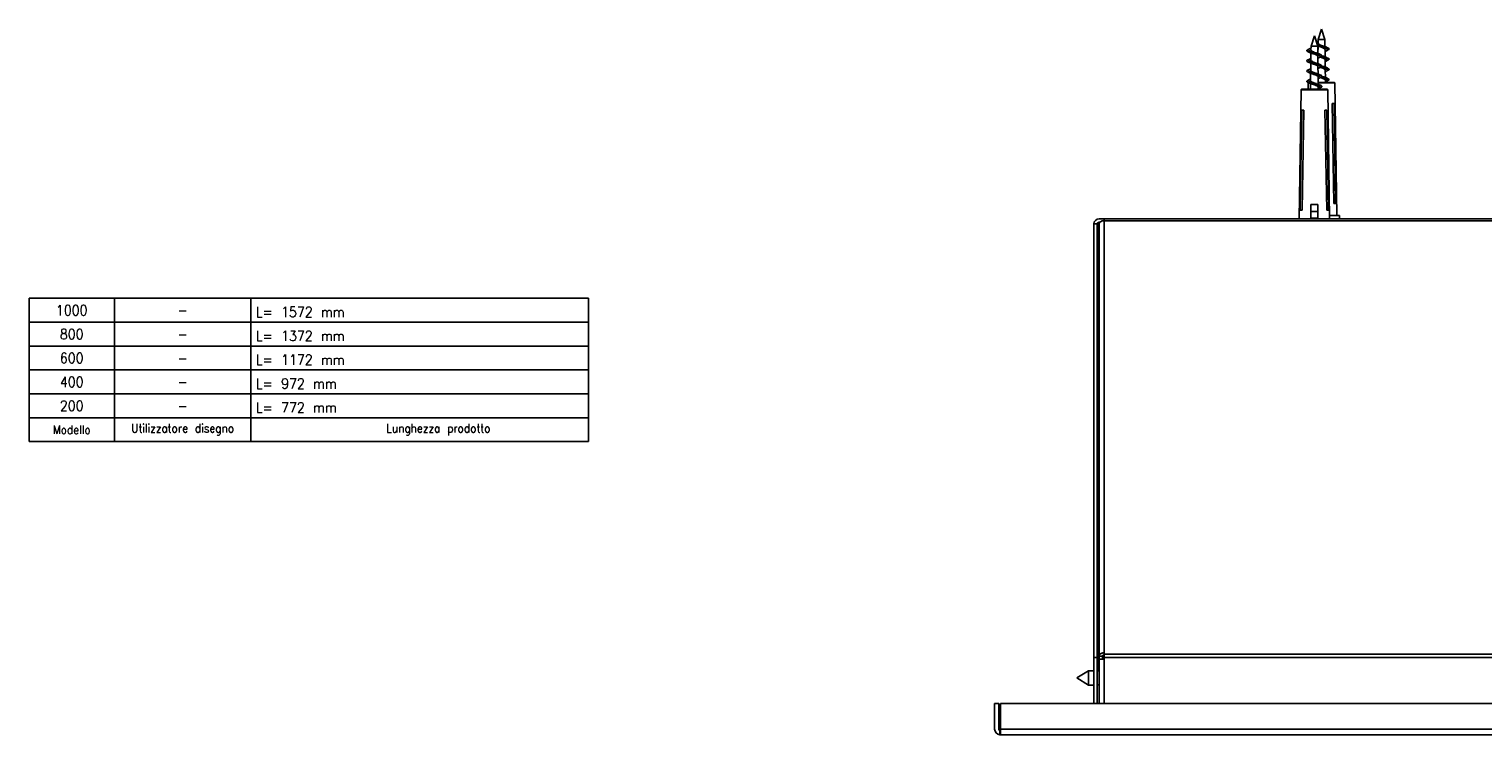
# Model space of a CAD drawing. Header units: inches. Extents: x -793 to 933, y -291 to 698.
# Tile 1 of 21: x -586 to -160, y -291 to -85. Entities that reach past the tile are written whole.
import ezdxf

# ---------------------------------------------------------------- set-up
doc = ezdxf.new("R2010")
doc.units = ezdxf.units.IN
doc.layers.add('1', color=7, linetype='Continuous')
doc.styles.add('CONVERTER_11', font='txt.shx', dxfattribs={"width": 0.9})

# ---------------------------------------------------------------- blocks, each defined once
blk = doc.blocks.new('Aletta_alluminio_2__46', base_point=(-268.45, -291.41))
at = {"color": 7, "linetype": 'Continuous'}
for p, q in [((-268.45, -291.4), (-268.45, -291.41)), ((-268.45, -291.41), (834.39, -291.41))]:
    blk.add_line(p, q, dxfattribs=at)
blk = doc.blocks.new('594695C-594826A_Griglia_anteriore__47', base_point=(-268.45, -291.41))
blk.add_blockref('Aletta_alluminio_2__46', (-268.45, -291.41))
blk = doc.blocks.new('Boccola2830AA00_2', base_point=(-272.85, -276.7))
at = {"color": 7, "linetype": 'Continuous'}
blk.add_line((-272.85, -276.7), (-272.35, -276.7), dxfattribs=at)
blk = doc.blocks.new('vite_4_2x9_5_1_2_1_2_2_1_1_1_1_3_1__49', base_point=(-278.85, -276.8))
at = {"color": 7, "linetype": 'Continuous'}
for p, q in [((-278.85, -274.7), (-275.48, -272.6)), ((-275.48, -272.6), (-275.48, -273.89)), ((-275.48, -272.6), (-273.85, -272.6)), ((-272.85, -272.6), (-272.35, -272.6)), ((-278.85, -274.7), (-275.48, -276.8)), ((-275.48, -273.89), (-275.48, -276.8)), ((-275.48, -276.8), (-273.85, -276.8))]:
    blk.add_line(p, q, dxfattribs=at)
blk = doc.blocks.new('cornice_sup_1_1__50', base_point=(-301.25, -291.4))
at = {"color": 7, "linetype": 'Continuous'}
for p, q in [((867.55, -282.2), (-301.25, -282.2)), ((-301.25, -282.2), (-301.25, -289.7)), ((-301.25, -291.4), (-301.25, -289.7)), ((867.55, -291.4), (-301.25, -291.4))]:
    blk.add_line(p, q, dxfattribs=at)
at = {"color": 124, "linetype": 'Continuous'}
blk.add_line((867.55, -289.7), (-301.25, -289.7), dxfattribs=at)
blk = doc.blocks.new('cornice_lat_1__51', base_point=(-302.95, -291.4))
at = {"color": 7, "linetype": 'Continuous'}
for p, q in [((-271.15, -268.06), (-271.15, -269.26)), ((-302.95, -282.2), (-301.75, -282.2)), ((-302.95, -282.2), (-302.95, -289.7)), ((-301.75, -289.7), (-301.75, -282.2)), ((-301.43, -290.16), (-301.45, -290.15)), ((-301.45, -290.15), (-301.45, -291.38)), ((-301.45, -291.38), (-301.43, -291.39)), ((-301.41, -290.17), (-301.43, -290.16)), ((-301.43, -291.39), (-301.34, -291.39)), ((-301.38, -290.18), (-301.41, -290.17)), ((-301.35, -290.18), (-301.38, -290.18)), ((-301.33, -290.19), (-301.35, -290.18)), ((-301.34, -291.39), (-301.25, -291.4)), ((-301.3, -290.19), (-301.33, -290.19)), ((-301.28, -290.19), (-301.3, -290.19)), ((-301.25, -290.2), (-301.28, -290.19))]:
    blk.add_line(p, q, dxfattribs=at)
for radius, end in [(1.7, 263.2437), (0.5, 246.4218)]:
    blk.add_arc((-301.25, -289.7), radius, 180, end, dxfattribs=at)
blk = doc.blocks.new('213234A_Telaio_Cornice_estetica__53', base_point=(-302.95, -291.4))
for name, p in [('cornice_lat_1__51', (-302.95, -291.4)), ('cornice_sup_1_1__50', (-301.25, -291.4))]:
    blk.add_blockref(name, p)
blk = doc.blocks.new('Cornice__55', base_point=(-302.95, -291.41))
for name, p in [('213234A_Telaio_Cornice_estetica__53', (-302.95, -291.4)), ('vite_4_2x9_5_1_2_1_2_2_1_1_1_1_3_1__49', (-278.85, -276.8)), ('Boccola2830AA00_2', (-272.85, -276.7)), ('594695C-594826A_Griglia_anteriore__47', (-268.45, -291.41))]:
    blk.add_blockref(name, p)
blk = doc.blocks.new('vite_per_fisher3__57', base_point=(-208.63, -100.19))
at = {"color": 7, "linetype": 'Continuous'}
for p, q in [((-207.12, -84.59), (-208.1, -87.61)), ((-207.12, -84.59), (-206.14, -87.61)), ((-208.63, -88.4), (-208.58, -88.37)), ((-208.63, -88.4), (-208.58, -88.37)), ((-208.58, -88.37), (-208.57, -88.37)), ((-208.57, -88.37), (-208.35, -88.27)), ((-208.35, -89.02), (-208.45, -88.98)), ((-208.35, -88.27), (-208.28, -88.25)), ((-208.33, -89.03), (-208.35, -89.02)), ((-208.07, -89.12), (-208.33, -89.03)), ((-208.03, -89.45), (-208.32, -89.38)), ((-208.28, -88.25), (-208.11, -88.19)), ((-208.12, -88.65), (-208.1, -87.61)), ((-208.12, -88.65), (-208.1, -88.73)), ((-208.1, -87.61), (-207.75, -87.61)), ((-208.1, -88.73), (-208.08, -88.77)), ((-208.08, -88.77), (-208.07, -88.8)), ((-208.07, -88.8), (-208.05, -88.83)), ((-208, -89.15), (-208.07, -89.12)), ((-208.05, -88.83), (-208.02, -88.87)), ((-207.58, -89.55), (-208.03, -89.45)), ((-208.02, -88.87), (-207.99, -88.9)), ((-207.76, -89.22), (-208, -89.15)), ((-207.99, -88.9), (-207.95, -88.93)), ((-207.95, -88.93), (-207.87, -89)), ((-207.87, -89), (-207.83, -89.02)), ((-207.83, -89.02), (-207.8, -89.04)), ((-207.8, -89.04), (-207.77, -89.07)), ((-207.77, -89.07), (-207.65, -89.13)), ((-207.62, -89.26), (-207.76, -89.22)), ((-207.75, -87.61), (-206.14, -87.61)), ((-207.65, -89.13), (-207.55, -89.19)), ((-207.12, -89.4), (-207.62, -89.26)), ((-207.55, -89.19), (-207.49, -89.22)), ((-207.49, -89.22), (-207.4, -89.27)), ((-207.4, -89.27), (-207.12, -89.4)), ((-206.53, -89.57), (-207.12, -89.4)), ((-206.11, -89.69), (-206.14, -87.61)), ((-208.19, -89.58), (-208.26, -89.56)), ((-208.22, -91.23), (-208.15, -91.2)), ((-208.08, -89.62), (-208.19, -89.58)), ((-208.19, -93.51), (-208.18, -93.09)), ((-208.16, -91.65), (-208.13, -89.6)), ((-208.16, -91.65), (-208.16, -91.67)), ((-208.16, -91.67), (-208.15, -91.72)), ((-207.84, -89.7), (-208.08, -89.62)), ((-207.77, -89.72), (-207.84, -89.7)), ((-207.43, -89.81), (-207.77, -89.72)), ((-206.65, -89.75), (-207.58, -89.55)), ((-207.36, -92.83), (-207.53, -92.79)), ((-206.64, -90.03), (-207.43, -89.81)), ((-206.57, -93.05), (-207.36, -92.83)), ((-207.18, -92.64), (-207.23, -92.63)), ((-206.73, -92.73), (-207.18, -92.64)), ((-206.98, -89.97), (-207.12, -89.9)), ((-206.98, -92.97), (-207.12, -92.9)), ((-206.71, -92.51), (-206.99, -92.44)), ((-206.81, -90.05), (-206.98, -89.97)), ((-206.79, -93.05), (-206.98, -92.97)), ((-206.71, -90.1), (-206.81, -90.05)), ((-206.69, -93.1), (-206.79, -93.05)), ((-205.25, -93.12), (-206.73, -92.73)), ((-206.58, -90.16), (-206.71, -90.1)), ((-206.55, -92.56), (-206.71, -92.51)), ((-206.56, -93.17), (-206.69, -93.1)), ((-206.22, -89.85), (-206.65, -89.75)), ((-206.48, -90.08), (-206.64, -90.03)), ((-206.54, -90.19), (-206.58, -90.16)), ((-206.48, -93.08), (-206.57, -93.05)), ((-206.51, -93.19), (-206.56, -93.17)), ((-206.34, -92.62), (-206.55, -92.56)), ((-206.47, -90.23), (-206.54, -90.19)), ((-206.43, -89.6), (-206.53, -89.57)), ((-206.44, -93.23), (-206.51, -93.19)), ((-206.27, -90.14), (-206.48, -90.08)), ((-206.21, -93.16), (-206.48, -93.08)), ((-206.4, -90.27), (-206.47, -90.23)), ((-206.37, -93.27), (-206.44, -93.23)), ((-206.17, -89.67), (-206.43, -89.6)), ((-206.37, -90.3), (-206.4, -90.27)), ((-206.32, -90.34), (-206.37, -90.3)), ((-206.33, -93.3), (-206.37, -93.27)), ((-206.17, -92.67), (-206.34, -92.62)), ((-206.28, -93.34), (-206.33, -93.3)), ((-206.28, -90.37), (-206.32, -90.34)), ((-206.21, -90.43), (-206.28, -90.37)), ((-206.24, -93.37), (-206.28, -93.34)), ((-206.17, -90.17), (-206.27, -90.14)), ((-206.17, -93.43), (-206.24, -93.37)), ((-205.9, -89.92), (-206.22, -89.85)), ((-206.17, -90.47), (-206.21, -90.43)), ((-206.17, -93.17), (-206.21, -93.16)), ((-206.08, -89.71), (-206.17, -89.67)), ((-205.94, -90.25), (-206.17, -90.17)), ((-206.16, -90.48), (-206.17, -90.47)), ((-206, -92.73), (-206.17, -92.67)), ((-205.66, -93.37), (-206.17, -93.17)), ((-206.11, -93.5), (-206.17, -93.43)), ((-206.15, -90.5), (-206.16, -90.48)), ((-206.12, -90.56), (-206.15, -90.5)), ((-206.1, -90.65), (-206.12, -90.56)), ((-206.07, -93.57), (-206.11, -93.5)), ((-206.07, -92.71), (-206.1, -90.65)), ((-206.09, -91.1), (-205.92, -91.04)), ((-205.89, -89.77), (-206.08, -89.71)), ((-206.06, -93.62), (-206.07, -93.57)), ((-206.06, -93.63), (-206.06, -93.62)), ((-206.06, -93.65), (-206.06, -93.63)), ((-206.06, -93.65), (-206.03, -95.73)), ((-205.89, -92.77), (-206, -92.73)), ((-205.89, -90.27), (-205.94, -90.25)), ((-205.92, -91.04), (-205.89, -91.02)), ((-205.82, -89.94), (-205.9, -89.92)), ((-205.78, -89.82), (-205.89, -89.77)), ((-205.67, -90.37), (-205.89, -90.27)), ((-205.89, -91.02), (-205.66, -90.92)), ((-205.72, -92.85), (-205.89, -92.77)), ((-205.54, -90.02), (-205.82, -89.94)), ((-205.67, -89.87), (-205.78, -89.82)), ((-205.67, -92.87), (-205.72, -92.85)), ((-205.56, -89.93), (-205.67, -89.87)), ((-205.66, -90.37), (-205.67, -90.37)), ((-205.52, -92.96), (-205.67, -92.87)), ((-205.34, -93.06), (-205.67, -92.87)), ((-205.5, -90.47), (-205.66, -90.37)), ((-205.66, -90.92), (-205.33, -90.74)), ((-205.66, -90.92), (-205.5, -90.83)), ((-205.63, -93.39), (-205.66, -93.37)), ((-205.66, -93.92), (-205.33, -93.74)), ((-205.5, -93.47), (-205.63, -93.39)), ((-205.56, -89.93), (-205.53, -89.95)), ((-205.47, -90.04), (-205.54, -90.02)), ((-205.53, -89.95), (-205.48, -89.98)), ((-205.51, -93.83), (-205.4, -93.73)), ((-205.49, -90.47), (-205.5, -90.47)), ((-205.5, -90.83), (-205.49, -90.82)), ((-205.48, -93.48), (-205.5, -93.47)), ((-205.48, -90.48), (-205.49, -90.47)), ((-205.49, -90.82), (-205.48, -90.82)), ((-205.48, -89.98), (-205.47, -89.99)), ((-205.39, -90.6), (-205.48, -90.48)), ((-205.48, -90.82), (-205.39, -90.71)), ((-205.46, -93.5), (-205.48, -93.48)), ((-205.47, -89.99), (-205.34, -90.06)), ((-205.25, -90.12), (-205.47, -90.04)), ((-205.38, -93.62), (-205.46, -93.5)), ((-205.4, -93.73), (-205.38, -93.65)), ((-205.38, -90.65), (-205.39, -90.6)), ((-205.39, -90.71), (-205.38, -90.65)), ((-205.38, -93.65), (-205.38, -93.62)), ((-205.34, -90.06), (-205.24, -90.11)), ((-205.26, -93.1), (-205.34, -93.06)), ((-205.33, -90.74), (-205.23, -90.68)), ((-205.33, -93.74), (-205.01, -93.56)), ((-205.03, -93.22), (-205.26, -93.1)), ((-205.19, -90.14), (-205.25, -90.12)), ((-205.24, -93.13), (-205.25, -93.12)), ((-205.24, -90.11), (-205.02, -90.23)), ((-205.03, -93.22), (-205.24, -93.13)), ((-205.23, -90.68), (-205.02, -90.56)), ((-205.02, -90.23), (-205.19, -90.14)), ((-205.12, -93.62), (-205.01, -93.56)), ((-204.9, -93.33), (-205.03, -93.22)), ((-204.99, -90.25), (-205.02, -90.23)), ((-205.02, -90.56), (-204.98, -90.54)), ((-205.01, -93.56), (-204.96, -93.52)), ((-204.89, -90.35), (-204.99, -90.25)), ((-204.98, -90.54), (-204.89, -90.45)), ((-204.96, -93.52), (-204.89, -93.43)), ((-204.88, -93.4), (-204.9, -93.33)), ((-204.88, -90.4), (-204.89, -90.35)), ((-204.89, -90.45), (-204.88, -90.4)), ((-204.89, -93.43), (-204.88, -93.4)), ((-207.28, -95.85), (-207.53, -95.79)), ((-206.5, -96.07), (-207.28, -95.85)), ((-207.12, -95.65), (-207.23, -95.63)), ((-206.82, -95.71), (-207.12, -95.65)), ((-206.97, -95.97), (-207.12, -95.9)), ((-207.12, -95.9), (-207.12, -95.9)), ((-206.62, -95.54), (-206.99, -95.44)), ((-206.82, -96.03), (-206.97, -95.97)), ((-206.34, -95.82), (-206.82, -95.71)), ((-206.72, -96.08), (-206.82, -96.03)), ((-206.68, -96.1), (-206.72, -96.08)), ((-206.59, -96.14), (-206.68, -96.1)), ((-206.48, -95.58), (-206.62, -95.54)), ((-206.54, -96.17), (-206.59, -96.14)), ((-206.41, -96.23), (-206.54, -96.17)), ((-206.48, -96.08), (-206.5, -96.07)), ((-206.26, -95.65), (-206.48, -95.58)), ((-206.17, -96.17), (-206.48, -96.08)), ((-206.3, -96.3), (-206.41, -96.23)), ((-205.97, -95.91), (-206.34, -95.82)), ((-206.21, -96.37), (-206.3, -96.3)), ((-206.17, -95.67), (-206.26, -95.65)), ((-206.15, -96.42), (-206.21, -96.37)), ((-205.93, -95.76), (-206.17, -95.67)), ((-206.15, -96.18), (-206.17, -96.17)), ((-205.89, -96.27), (-206.15, -96.18)), ((-206.13, -96.43), (-206.15, -96.42)), ((-206.09, -96.47), (-206.13, -96.43)), ((-206.07, -96.5), (-206.09, -96.47)), ((-206.04, -96.55), (-206.07, -96.5)), ((-206.05, -94.08), (-205.98, -94.06)), ((-206.03, -96.57), (-206.04, -96.55)), ((-206.01, -96.63), (-206.03, -96.57)), ((-206.01, -96.65), (-206.01, -96.63)), ((-205.98, -98.74), (-206.01, -96.65)), ((-206.01, -97.07), (-205.89, -97.02)), ((-205.98, -94.06), (-205.89, -94.02)), ((-205.9, -95.92), (-205.97, -95.91)), ((-205.89, -95.77), (-205.93, -95.76)), ((-205.6, -96.01), (-205.9, -95.92)), ((-205.89, -94.02), (-205.7, -93.94)), ((-205.67, -95.87), (-205.89, -95.77)), ((-205.84, -96.29), (-205.89, -96.27)), ((-205.89, -97.02), (-205.75, -96.97)), ((-205.66, -96.37), (-205.84, -96.29)), ((-205.75, -96.97), (-205.66, -96.92)), ((-205.7, -93.94), (-205.66, -93.92)), ((-205.51, -95.97), (-205.67, -95.87)), ((-205.06, -96.21), (-205.67, -95.87)), ((-205.66, -93.92), (-205.51, -93.83)), ((-205.6, -96.41), (-205.66, -96.37)), ((-205.66, -96.92), (-205.54, -96.86)), ((-205.54, -96.02), (-205.6, -96.01)), ((-205.5, -96.47), (-205.6, -96.41)), ((-205.29, -96.11), (-205.54, -96.02)), ((-205.54, -96.86), (-205.5, -96.83)), ((-205.54, -96.86), (-205.51, -96.84)), ((-205.51, -96.84), (-205.48, -96.82)), ((-205.48, -96.49), (-205.5, -96.47)), ((-205.5, -96.83), (-205.48, -96.81)), ((-205.44, -96.52), (-205.48, -96.49)), ((-205.48, -96.81), (-205.41, -96.75)), ((-205.48, -96.82), (-205.47, -96.81)), ((-205.47, -96.81), (-205.33, -96.74)), ((-205.41, -96.75), (-205.44, -96.52)), ((-205.33, -96.74), (-205.14, -96.63)), ((-205.25, -96.12), (-205.29, -96.11)), ((-205.06, -96.21), (-205.25, -96.12)), ((-205.14, -96.63), (-205.01, -96.56)), ((-205.09, -96.6), (-205.01, -96.56)), ((-205.02, -96.23), (-205.06, -96.21)), ((-204.92, -96.31), (-205.02, -96.23)), ((-205.01, -96.56), (-204.94, -96.51)), ((-204.94, -96.51), (-204.88, -96.41)), ((-204.88, -96.4), (-204.92, -96.31)), ((-204.88, -96.41), (-204.88, -96.4)), ((-207.21, -98.88), (-207.53, -98.79)), ((-207.12, -98.65), (-207.23, -98.63)), ((-207.12, -98.9), (-207.21, -98.88)), ((-206.91, -98.69), (-207.12, -98.65)), ((-206.52, -99.07), (-207.12, -98.9)), ((-206.96, -98.96), (-207.12, -98.9)), ((-206.92, -98.45), (-207, -98.43)), ((-206.7, -99.08), (-206.96, -98.96)), ((-206.54, -98.56), (-206.92, -98.45)), ((-206.36, -98.81), (-206.91, -98.69)), ((-206.66, -99.1), (-206.7, -99.08)), ((-206.39, -99.23), (-206.66, -99.1)), ((-206.48, -98.58), (-206.54, -98.56)), ((-206.43, -99.09), (-206.52, -99.07)), ((-205.89, -98.77), (-206.48, -98.58)), ((-206.17, -99.17), (-206.43, -99.09)), ((-206.31, -99.27), (-206.39, -99.23)), ((-206.04, -98.89), (-206.36, -98.81)), ((-206.17, -99.36), (-206.31, -99.27)), ((-206.08, -99.2), (-206.17, -99.17)), ((-206.09, -99.43), (-206.17, -99.36)), ((-206.08, -99.44), (-206.09, -99.43)), ((-205.89, -99.27), (-206.08, -99.2)), ((-206.05, -99.47), (-206.08, -99.44)), ((-206.03, -99.5), (-206.05, -99.47)), ((-205.9, -98.92), (-206.04, -98.89)), ((-205.99, -99.57), (-206.03, -99.5)), ((-205.99, -99.58), (-205.99, -99.57)), ((-205.97, -99.63), (-205.99, -99.58)), ((-205.97, -99.65), (-205.97, -99.63)), ((-205.96, -100.19), (-205.97, -99.65)), ((-205.96, -100.05), (-205.89, -100.02)), ((-205.66, -98.99), (-205.9, -98.92)), ((-205.87, -98.78), (-205.89, -98.77)), ((-205.79, -99.31), (-205.89, -99.27)), ((-205.89, -100.02), (-205.8, -99.99)), ((-205.67, -98.87), (-205.87, -98.78)), ((-205.8, -99.99), (-205.66, -99.92)), ((-205.66, -99.37), (-205.79, -99.31)), ((-205.62, -98.9), (-205.67, -98.87)), ((-205.54, -99.02), (-205.66, -98.99)), ((-205.56, -99.43), (-205.66, -99.37)), ((-205.66, -99.92), (-205.57, -99.88)), ((-205.51, -98.97), (-205.62, -98.9)), ((-205.62, -98.9), (-205.48, -98.98)), ((-205.57, -99.88), (-205.48, -99.82)), ((-205.57, -99.88), (-205.5, -99.83)), ((-205.5, -99.47), (-205.56, -99.43)), ((-205.34, -99.09), (-205.54, -99.02)), ((-205.48, -99.49), (-205.5, -99.47)), ((-205.5, -99.83), (-205.48, -99.81)), ((-205.48, -98.98), (-205.47, -98.99)), ((-205.42, -99.54), (-205.48, -99.49)), ((-205.48, -99.81), (-205.43, -99.77)), ((-205.48, -99.82), (-205.47, -99.8)), ((-205.47, -98.99), (-205.34, -99.06)), ((-205.47, -99.8), (-205.33, -99.74)), ((-205.43, -99.77), (-205.42, -99.54)), ((-205.34, -99.06), (-205.15, -99.16)), ((-205.25, -99.12), (-205.34, -99.09)), ((-205.33, -99.74), (-205.05, -99.59)), ((-205.1, -99.19), (-205.25, -99.12)), ((-205.01, -99.23), (-205.1, -99.19)), ((-205.05, -99.59), (-205.03, -99.57)), ((-205.03, -99.57), (-204.92, -99.49)), ((-204.94, -99.29), (-205.01, -99.23)), ((-204.92, -99.49), (-204.94, -99.29))]:
    blk.add_line(p, q, dxfattribs=at)
blk = doc.blocks.new('fisher3__59', base_point=(-211.05, -140.19))
at = {"color": 7, "linetype": 'Continuous'}
for p, q in [((-211.03, -100.38), (-211.05, -102.19)), ((-211.01, -100.32), (-211.03, -100.38)), ((-210.97, -100.26), (-211.01, -100.32)), ((-208.09, -100.19), (-207.12, -100.19)), ((-207.12, -100.19), (-203.42, -100.19)), ((-203.42, -100.19), (-203.32, -100.21)), ((-203.32, -100.21), (-203.23, -100.32)), ((-203.23, -100.32), (-203.22, -100.38)), ((-202.67, -139.19), (-203.22, -100.38)), ((-203.43, -106.38), (-204.02, -106.38)), ((-204.02, -106.38), (-203.5, -135.69)), ((-202.99, -135.69), (-203.43, -106.38)), ((-202.99, -135.69), (-203.5, -135.69)), ((-204.8, -139.19), (-203.72, -139.19)), ((-203.72, -139.19), (-201.82, -139.19)), ((-201.82, -140.19), (-201.82, -139.19))]:
    blk.add_line(p, q, dxfattribs=at)
at = {"color": 124, "linetype": 'Continuous'}
for p, q in [((-211.03, -100.38), (-210.84, -100.38)), ((-210.84, -100.38), (-210.76, -100.38)), ((-208.09, -100.38), (-207.93, -100.38)), ((-207.93, -100.38), (-203.22, -100.38))]:
    blk.add_line(p, q, dxfattribs=at)
blk = doc.blocks.new('fisher__62', base_point=(-213.66, -140.19))
at = {"color": 7, "linetype": 'Continuous'}
for p, q in [((-213.03, -102.21), (-213.11, -102.32)), ((-212.64, -102.19), (-213.03, -102.21)), ((-212.64, -102.19), (-210.64, -102.19)), ((-210.64, -102.19), (-205.52, -102.19)), ((-205.52, -102.19), (-205.42, -102.21)), ((-205.42, -102.21), (-205.33, -102.32)), ((-213.13, -102.38), (-213.66, -140.19)), ((-213.11, -102.32), (-213.13, -102.38)), ((-205.33, -102.32), (-205.32, -102.38)), ((-204.79, -140.19), (-205.32, -102.38)), ((-212.92, -108.38), (-213.36, -137.69)), ((-212.33, -108.38), (-212.92, -108.38)), ((-212.84, -137.69), (-212.33, -108.38)), ((-205.53, -108.38), (-206.12, -108.38)), ((-206.12, -108.38), (-205.6, -137.69)), ((-205.09, -137.69), (-205.53, -108.38)), ((-210.22, -135.99), (-210.22, -137.99)), ((-209.22, -135.99), (-210.22, -135.99)), ((-209.22, -135.99), (-208.22, -135.99)), ((-208.22, -135.99), (-208.22, -137.99)), ((-212.84, -137.69), (-213.36, -137.69)), ((-210.22, -137.99), (-210.22, -139.99)), ((-208.22, -137.99), (-210.22, -137.99)), ((-210.22, -139.99), (-208.22, -139.99)), ((-208.22, -137.99), (-208.22, -139.99)), ((-205.09, -137.69), (-205.6, -137.69))]:
    blk.add_line(p, q, dxfattribs=at)
at = {"color": 124, "linetype": 'Continuous'}
blk.add_line((-213.13, -102.38), (-205.32, -102.38), dxfattribs=at)
blk = doc.blocks.new('vite_per_fisher__63', base_point=(-211.47, -102.19))
at = {"color": 7, "linetype": 'Continuous'}
for p, q in [((-209.22, -86.59), (-210.2, -89.61)), ((-209.22, -86.59), (-208.24, -89.61)), ((-211.47, -90.9), (-211.46, -90.86)), ((-211.45, -90.96), (-211.47, -90.9)), ((-211.46, -90.86), (-211.39, -90.78)), ((-211.35, -91.05), (-211.45, -90.96)), ((-211.45, -93.84), (-211.34, -93.74)), ((-211.39, -90.78), (-211.34, -90.74)), ((-211.33, -91.07), (-211.35, -91.05)), ((-211.34, -90.74), (-211.01, -90.56)), ((-211.34, -93.74), (-211.32, -93.73)), ((-211.16, -91.15), (-211.33, -91.07)), ((-211.33, -91.07), (-211.11, -91.18)), ((-211.09, -93.61), (-211.32, -93.73)), ((-211.1, -91.17), (-211.16, -91.15)), ((-211.11, -91.18), (-211.02, -91.24)), ((-210.89, -91.25), (-211.1, -91.17)), ((-211.01, -93.56), (-211.09, -93.61)), ((-211.02, -91.24), (-210.88, -91.31)), ((-211.01, -90.56), (-210.88, -90.49)), ((-210.87, -93.49), (-211.01, -93.56)), ((-210.96, -90.61), (-210.9, -90.53)), ((-210.96, -90.65), (-210.96, -90.61)), ((-210.95, -90.7), (-210.96, -90.65)), ((-210.96, -93.62), (-210.88, -93.5)), ((-210.96, -93.65), (-210.96, -93.62)), ((-210.94, -93.73), (-210.96, -93.65)), ((-210.86, -90.81), (-210.95, -90.7)), ((-210.85, -93.82), (-210.94, -93.73)), ((-210.9, -90.53), (-210.87, -90.49)), ((-210.81, -91.27), (-210.89, -91.25)), ((-210.88, -90.49), (-210.86, -90.48)), ((-210.88, -91.31), (-210.87, -91.32)), ((-210.88, -93.5), (-210.86, -93.48)), ((-210.87, -90.49), (-210.84, -90.47)), ((-210.87, -91.32), (-210.83, -91.34)), ((-210.86, -93.48), (-210.87, -93.49)), ((-210.86, -90.48), (-210.68, -90.37)), ((-210.85, -90.82), (-210.86, -90.81)), ((-210.71, -93.39), (-210.86, -93.48)), ((-210.86, -93.48), (-210.84, -93.47)), ((-210.84, -90.83), (-210.85, -90.82)), ((-210.84, -90.47), (-210.68, -90.37)), ((-210.45, -91.02), (-210.84, -90.83)), ((-210.84, -93.47), (-210.71, -93.39)), ((-210.83, -91.34), (-210.8, -91.36)), ((-210.54, -91.35), (-210.81, -91.27)), ((-210.68, -91.42), (-210.8, -91.36)), ((-210.71, -93.39), (-210.68, -93.37)), ((-210.68, -90.37), (-210.67, -90.37)), ((-210.58, -91.47), (-210.68, -91.42)), ((-210.68, -93.37), (-210.45, -93.27)), ((-210.67, -90.37), (-210.45, -90.27)), ((-210.46, -91.52), (-210.58, -91.47)), ((-210.45, -91.37), (-210.54, -91.35)), ((-210.29, -91.58), (-210.46, -91.52)), ((-210.45, -90.27), (-210.38, -90.25)), ((-210.43, -91.03), (-210.45, -91.02)), ((-210.13, -91.45), (-210.45, -91.37)), ((-210.45, -93.27), (-210.25, -93.2)), ((-210.17, -91.12), (-210.43, -91.03)), ((-210.38, -90.25), (-210.21, -90.19)), ((-210.18, -91.62), (-210.29, -91.58)), ((-210.26, -93.65), (-210.23, -91.6)), ((-210.26, -93.65), (-210.26, -93.67)), ((-210.26, -93.67), (-210.25, -93.73)), ((-210.25, -93.73), (-210.22, -93.78)), ((-210.22, -90.65), (-210.2, -89.61)), ((-210.22, -90.65), (-210.2, -90.73)), ((-210.2, -89.61), (-209.85, -89.61)), ((-210.2, -90.73), (-210.18, -90.77)), ((-210.18, -90.77), (-210.17, -90.8)), ((-209.94, -91.7), (-210.18, -91.62)), ((-210.17, -90.8), (-210.15, -90.83)), ((-210.1, -91.15), (-210.17, -91.12)), ((-210.15, -90.83), (-210.12, -90.87)), ((-209.68, -91.55), (-210.13, -91.45)), ((-210.12, -90.87), (-210.09, -90.9)), ((-209.86, -91.22), (-210.1, -91.15)), ((-210.09, -90.9), (-210.05, -90.93)), ((-210.05, -90.93), (-209.97, -91)), ((-209.97, -91), (-209.93, -91.02)), ((-209.87, -91.72), (-209.94, -91.7)), ((-209.93, -91.02), (-209.9, -91.04)), ((-209.9, -91.04), (-209.87, -91.07)), ((-209.87, -91.07), (-209.75, -91.13)), ((-209.53, -91.81), (-209.87, -91.72)), ((-209.72, -91.26), (-209.86, -91.22)), ((-209.85, -89.61), (-208.24, -89.61)), ((-209.75, -91.13), (-209.65, -91.19)), ((-209.22, -91.4), (-209.72, -91.26)), ((-208.75, -91.75), (-209.68, -91.55)), ((-209.65, -91.19), (-209.59, -91.22)), ((-209.59, -91.22), (-209.5, -91.27)), ((-208.74, -92.03), (-209.53, -91.81)), ((-209.5, -91.27), (-209.22, -91.4)), ((-208.63, -91.57), (-209.22, -91.4)), ((-209.08, -91.97), (-209.22, -91.9)), ((-208.91, -92.05), (-209.08, -91.97)), ((-208.81, -92.1), (-208.91, -92.05)), ((-208.68, -92.16), (-208.81, -92.1)), ((-208.32, -91.85), (-208.75, -91.75)), ((-208.58, -92.08), (-208.74, -92.03)), ((-208.64, -92.19), (-208.68, -92.16)), ((-208.57, -92.23), (-208.64, -92.19)), ((-208.53, -91.6), (-208.63, -91.57)), ((-208.37, -92.14), (-208.58, -92.08)), ((-208.5, -92.27), (-208.57, -92.23)), ((-208.27, -91.67), (-208.53, -91.6)), ((-208.47, -92.3), (-208.5, -92.27)), ((-208.42, -92.34), (-208.47, -92.3)), ((-208.38, -92.37), (-208.42, -92.34)), ((-208.31, -92.43), (-208.38, -92.37)), ((-208.27, -92.17), (-208.37, -92.14)), ((-208, -91.92), (-208.32, -91.85)), ((-208.27, -92.47), (-208.31, -92.43)), ((-208.18, -91.71), (-208.27, -91.67)), ((-208.04, -92.25), (-208.27, -92.17)), ((-208.26, -92.48), (-208.27, -92.47)), ((-208.25, -92.5), (-208.26, -92.48)), ((-208.22, -92.56), (-208.25, -92.5)), ((-208.21, -91.69), (-208.24, -89.61)), ((-208.2, -92.65), (-208.22, -92.56)), ((-208.17, -94.71), (-208.2, -92.65)), ((-208.19, -93.1), (-208.02, -93.04)), ((-207.99, -91.77), (-208.18, -91.71)), ((-207.99, -92.27), (-208.04, -92.25)), ((-208.02, -93.04), (-207.99, -93.02)), ((-207.92, -91.94), (-208, -91.92)), ((-207.88, -91.82), (-207.99, -91.77)), ((-207.77, -92.37), (-207.99, -92.27)), ((-207.99, -93.02), (-207.76, -92.92)), ((-207.64, -92.02), (-207.92, -91.94)), ((-207.77, -91.87), (-207.88, -91.82)), ((-207.66, -91.93), (-207.77, -91.87)), ((-207.76, -92.37), (-207.77, -92.37)), ((-207.6, -92.47), (-207.76, -92.37)), ((-207.76, -92.92), (-207.43, -92.74)), ((-207.76, -92.92), (-207.6, -92.83)), ((-207.66, -91.93), (-207.63, -91.95)), ((-207.57, -92.04), (-207.64, -92.02)), ((-207.63, -91.95), (-207.58, -91.98)), ((-207.59, -92.47), (-207.6, -92.47)), ((-207.6, -92.83), (-207.59, -92.82)), ((-207.58, -92.48), (-207.59, -92.47)), ((-207.59, -92.82), (-207.58, -92.82)), ((-207.58, -91.98), (-207.57, -91.99)), ((-207.49, -92.6), (-207.58, -92.48)), ((-207.58, -92.82), (-207.49, -92.71)), ((-207.57, -91.99), (-207.44, -92.06)), ((-207.35, -92.12), (-207.57, -92.04)), ((-207.48, -92.65), (-207.49, -92.6)), ((-207.49, -92.71), (-207.48, -92.65)), ((-207.44, -92.06), (-207.34, -92.11)), ((-207.43, -92.74), (-207.33, -92.68)), ((-207.29, -92.14), (-207.35, -92.12)), ((-207.34, -92.11), (-207.12, -92.23)), ((-207.33, -92.68), (-207.12, -92.56)), ((-207.12, -92.23), (-207.29, -92.14)), ((-207.09, -92.25), (-207.12, -92.23)), ((-207.12, -92.56), (-207.08, -92.54)), ((-206.99, -92.35), (-207.09, -92.25)), ((-207.08, -92.54), (-206.99, -92.45)), ((-206.98, -92.4), (-206.99, -92.35)), ((-206.99, -92.45), (-206.98, -92.4)), ((-211.47, -93.9), (-211.45, -93.84)), ((-211.46, -93.94), (-211.47, -93.9)), ((-211.47, -96.9), (-211.43, -96.82)), ((-211.46, -96.92), (-211.47, -96.9)), ((-211.38, -94.03), (-211.46, -93.94)), ((-211.4, -97.02), (-211.46, -96.92)), ((-211.43, -96.82), (-211.31, -96.72)), ((-211.34, -97.06), (-211.4, -97.02)), ((-211.33, -94.06), (-211.38, -94.03)), ((-211.24, -97.11), (-211.34, -97.06)), ((-211.2, -94.13), (-211.33, -94.06)), ((-211.02, -94.24), (-211.33, -94.06)), ((-211.31, -96.72), (-211.01, -96.56)), ((-211.1, -97.17), (-211.24, -97.11)), ((-211.1, -94.17), (-211.2, -94.13)), ((-211.02, -97.24), (-211.17, -97.15)), ((-210.95, -94.23), (-211.1, -94.17)), ((-211, -97.21), (-211.1, -97.17)), ((-210.88, -94.31), (-211.02, -94.24)), ((-210.88, -97.31), (-211.02, -97.24)), ((-211.01, -96.56), (-210.88, -96.49)), ((-210.81, -97.27), (-211, -97.21)), ((-210.81, -94.27), (-210.95, -94.23)), ((-210.92, -96.75), (-210.91, -96.53)), ((-210.86, -96.81), (-210.92, -96.75)), ((-210.91, -96.53), (-210.86, -96.49)), ((-210.87, -94.32), (-210.88, -94.31)), ((-210.88, -96.49), (-210.86, -96.48)), ((-210.87, -97.32), (-210.88, -97.31)), ((-210.77, -94.38), (-210.87, -94.32)), ((-210.73, -97.4), (-210.87, -97.32)), ((-210.86, -96.48), (-210.77, -96.42)), ((-210.86, -96.49), (-210.84, -96.47)), ((-210.84, -96.83), (-210.86, -96.81)), ((-210.84, -93.83), (-210.85, -93.82)), ((-210.77, -94.38), (-210.85, -94.33)), ((-210.73, -97.4), (-210.85, -97.33)), ((-210.83, -93.84), (-210.84, -93.83)), ((-210.84, -96.47), (-210.76, -96.41)), ((-210.79, -96.86), (-210.84, -96.83)), ((-210.68, -93.92), (-210.83, -93.84)), ((-210.61, -94.33), (-210.81, -94.27)), ((-210.68, -97.31), (-210.81, -97.27)), ((-210.68, -96.92), (-210.79, -96.86)), ((-210.68, -94.42), (-210.77, -94.38)), ((-210.77, -96.42), (-210.76, -96.41)), ((-210.76, -96.41), (-210.68, -96.37)), ((-210.68, -97.42), (-210.73, -97.4)), ((-210.63, -93.95), (-210.68, -93.92)), ((-210.54, -94.49), (-210.68, -94.42)), ((-210.68, -96.37), (-210.52, -96.3)), ((-210.57, -96.97), (-210.68, -96.92)), ((-210.45, -97.37), (-210.68, -97.31)), ((-210.49, -97.51), (-210.68, -97.42)), ((-210.45, -94.02), (-210.63, -93.95)), ((-210.45, -94.37), (-210.61, -94.33)), ((-210.45, -97.02), (-210.57, -96.97)), ((-210.46, -94.52), (-210.54, -94.49)), ((-210.52, -96.3), (-210.45, -96.27)), ((-210.46, -97.52), (-210.49, -97.51)), ((-210.23, -94.6), (-210.46, -94.52)), ((-209.87, -97.72), (-210.46, -97.52)), ((-210.36, -94.06), (-210.45, -94.02)), ((-210.21, -94.43), (-210.45, -94.37)), ((-210.45, -96.27), (-210.3, -96.22)), ((-210.28, -97.09), (-210.45, -97.02)), ((-210.29, -97.41), (-210.45, -97.37)), ((-210.17, -94.12), (-210.36, -94.06)), ((-210.35, -99.65), (-210.32, -97.57)), ((-210.3, -96.65), (-210.27, -94.59)), ((-210.3, -96.65), (-210.3, -96.67)), ((-210.3, -96.67), (-210.29, -96.73)), ((-210.29, -96.73), (-210.28, -96.75)), ((-209.98, -97.48), (-210.29, -97.41)), ((-210.28, -96.75), (-210.25, -96.8)), ((-210.17, -97.12), (-210.28, -97.09)), ((-210.25, -96.8), (-210.23, -96.83)), ((-210.18, -94.62), (-210.23, -94.6)), ((-210.23, -96.83), (-210.2, -96.87)), ((-210.22, -93.78), (-210.21, -93.8)), ((-210.21, -93.8), (-210.19, -93.83)), ((-209.76, -94.53), (-210.21, -94.43)), ((-210.2, -96.87), (-210.17, -96.89)), ((-210.19, -93.83), (-210.16, -93.86)), ((-209.46, -94.83), (-210.18, -94.62)), ((-210.01, -94.17), (-210.17, -94.12)), ((-210.17, -96.89), (-210.12, -96.93)), ((-209.92, -97.2), (-210.17, -97.12)), ((-210.16, -93.86), (-210.1, -93.92)), ((-210.12, -96.93), (-210.03, -97)), ((-210.1, -93.92), (-210.09, -93.93)), ((-210.09, -93.93), (-210, -94)), ((-210.03, -97), (-209.99, -97.02)), ((-209.86, -94.22), (-210.01, -94.17)), ((-210, -94), (-209.96, -94.02)), ((-209.99, -97.02), (-209.98, -97.03)), ((-209.98, -97.03), (-209.92, -97.07)), ((-209.85, -97.51), (-209.98, -97.48)), ((-209.96, -94.02), (-209.78, -94.13)), ((-209.92, -97.07), (-209.8, -97.13)), ((-209.82, -97.23), (-209.92, -97.2)), ((-209.8, -97.74), (-209.87, -97.72)), ((-209.62, -94.29), (-209.86, -94.22)), ((-208.92, -97.71), (-209.85, -97.51)), ((-209.52, -97.32), (-209.82, -97.23)), ((-209.8, -97.13), (-209.72, -97.17)), ((-209.38, -97.85), (-209.8, -97.74)), ((-209.78, -94.13), (-209.65, -94.2)), ((-208.83, -94.73), (-209.76, -94.53)), ((-209.72, -97.17), (-209.63, -97.22)), ((-209.65, -94.2), (-209.61, -94.22)), ((-209.63, -97.22), (-209.52, -97.27)), ((-209.2, -94.4), (-209.62, -94.29)), ((-209.61, -94.22), (-209.51, -94.26)), ((-209.52, -97.27), (-209.38, -97.33)), ((-208.72, -97.54), (-209.52, -97.32)), ((-209.51, -94.26), (-209.33, -94.35)), ((-208.67, -95.05), (-209.46, -94.83)), ((-209.38, -97.33), (-209.22, -97.4)), ((-208.6, -98.07), (-209.38, -97.85)), ((-209.33, -94.35), (-209.22, -94.4)), ((-209.08, -94.97), (-209.22, -94.9)), ((-209.22, -97.4), (-209.22, -97.4)), ((-209.07, -97.97), (-209.22, -97.9)), ((-209.22, -97.9), (-209.22, -97.9)), ((-208.65, -94.56), (-209.2, -94.4)), ((-208.89, -95.05), (-209.08, -94.97)), ((-208.92, -98.03), (-209.07, -97.97)), ((-208.44, -97.82), (-208.92, -97.71)), ((-208.79, -95.1), (-208.89, -95.05)), ((-207.35, -95.12), (-208.83, -94.73)), ((-208.66, -95.17), (-208.79, -95.1)), ((-208.58, -97.58), (-208.72, -97.54)), ((-208.58, -95.08), (-208.67, -95.05)), ((-208.61, -95.19), (-208.66, -95.17)), ((-208.44, -94.62), (-208.65, -94.56)), ((-208.54, -95.23), (-208.61, -95.19)), ((-208.31, -95.16), (-208.58, -95.08)), ((-208.36, -97.65), (-208.58, -97.58)), ((-208.47, -95.27), (-208.54, -95.23)), ((-208.43, -95.3), (-208.47, -95.27)), ((-208.27, -94.67), (-208.44, -94.62)), ((-208.07, -97.91), (-208.44, -97.82)), ((-208.38, -95.34), (-208.43, -95.3)), ((-208.34, -95.37), (-208.38, -95.34)), ((-208.27, -97.67), (-208.36, -97.65)), ((-208.27, -95.43), (-208.34, -95.37)), ((-208.27, -95.17), (-208.31, -95.16)), ((-208.1, -94.73), (-208.27, -94.67)), ((-207.76, -95.37), (-208.27, -95.17)), ((-208.21, -95.5), (-208.27, -95.43)), ((-208.03, -97.76), (-208.27, -97.67)), ((-208.17, -95.57), (-208.21, -95.5)), ((-208.16, -95.62), (-208.17, -95.57)), ((-208.16, -95.63), (-208.16, -95.62)), ((-208.16, -95.65), (-208.16, -95.63)), ((-208.16, -95.65), (-208.13, -97.73)), ((-208.15, -96.08), (-208.08, -96.06)), ((-207.99, -94.77), (-208.1, -94.73)), ((-208.08, -96.06), (-207.99, -96.02)), ((-208, -97.92), (-208.07, -97.91)), ((-207.99, -97.77), (-208.03, -97.76)), ((-207.7, -98.01), (-208, -97.92)), ((-207.82, -94.85), (-207.99, -94.77)), ((-207.99, -96.02), (-207.8, -95.94)), ((-207.77, -97.87), (-207.99, -97.77)), ((-207.77, -94.87), (-207.82, -94.85)), ((-207.8, -95.94), (-207.76, -95.92)), ((-207.62, -94.96), (-207.77, -94.87)), ((-207.44, -95.06), (-207.77, -94.87)), ((-207.61, -97.97), (-207.77, -97.87)), ((-207.77, -97.87), (-207.44, -98.06)), ((-207.73, -95.39), (-207.76, -95.37)), ((-207.76, -95.92), (-207.43, -95.74)), ((-207.76, -95.92), (-207.61, -95.83)), ((-207.6, -95.47), (-207.73, -95.39)), ((-207.64, -98.02), (-207.7, -98.01)), ((-207.39, -98.11), (-207.64, -98.02)), ((-207.61, -95.83), (-207.5, -95.73)), ((-207.58, -95.48), (-207.6, -95.47)), ((-207.56, -95.5), (-207.58, -95.48)), ((-207.48, -95.62), (-207.56, -95.5)), ((-207.5, -95.73), (-207.48, -95.65)), ((-207.48, -95.65), (-207.48, -95.62)), ((-207.36, -95.1), (-207.44, -95.06)), ((-207.43, -95.74), (-207.11, -95.56)), ((-207.13, -95.22), (-207.36, -95.1)), ((-207.34, -95.13), (-207.35, -95.12)), ((-207.13, -95.22), (-207.34, -95.13)), ((-207.22, -95.62), (-207.11, -95.56)), ((-207, -95.33), (-207.13, -95.22)), ((-207.11, -95.56), (-207.06, -95.52)), ((-207.06, -95.52), (-206.99, -95.43)), ((-206.98, -95.4), (-207, -95.33)), ((-206.99, -95.43), (-206.98, -95.4)), ((-211.42, -99.8), (-211.33, -99.73)), ((-211.42, -100), (-211.42, -99.8)), ((-211.33, -100.07), (-211.42, -100)), ((-211.33, -99.73), (-211.27, -99.7)), ((-211.28, -100.09), (-211.33, -100.07)), ((-211.1, -100.17), (-211.28, -100.09)), ((-211.02, -100.24), (-211.28, -100.09)), ((-211.01, -99.56), (-211.27, -99.7)), ((-211.05, -100.19), (-211.1, -100.17)), ((-210.81, -100.27), (-211.05, -100.19)), ((-210.69, -100.42), (-211.02, -100.24)), ((-210.88, -99.49), (-211.01, -99.56)), ((-210.96, -99.65), (-210.93, -99.56)), ((-210.96, -99.67), (-210.96, -99.65)), ((-210.9, -99.78), (-210.96, -99.67)), ((-210.93, -99.56), (-210.86, -99.48)), ((-210.86, -99.81), (-210.9, -99.78)), ((-210.86, -99.48), (-210.88, -99.49)), ((-210.83, -99.46), (-210.86, -99.48)), ((-210.86, -99.48), (-210.84, -99.47)), ((-210.84, -99.83), (-210.86, -99.81)), ((-210.69, -100.42), (-210.85, -100.33)), ((-210.84, -99.47), (-210.8, -99.44)), ((-210.75, -99.89), (-210.84, -99.83)), ((-210.8, -99.44), (-210.83, -99.46)), ((-210.74, -100.29), (-210.81, -100.27)), ((-210.8, -99.44), (-210.68, -99.37)), ((-210.68, -99.92), (-210.75, -99.89)), ((-210.45, -100.37), (-210.74, -100.29)), ((-210.68, -100.42), (-210.69, -100.42)), ((-210.68, -99.37), (-210.59, -99.33)), ((-210.51, -100), (-210.68, -99.92)), ((-210.46, -100.52), (-210.68, -100.42)), ((-210.59, -99.33), (-210.45, -99.27)), ((-210.45, -100.02), (-210.51, -100)), ((-210.44, -100.53), (-210.46, -100.52)), ((-210.45, -99.27), (-210.34, -99.23)), ((-210.2, -100.11), (-210.45, -100.02)), ((-210.37, -100.39), (-210.45, -100.37)), ((-210.18, -100.62), (-210.44, -100.53)), ((-210.38, -102.19), (-210.36, -100.56)), ((-210, -100.48), (-210.37, -100.39)), ((-210.35, -99.65), (-210.33, -99.73)), ((-210.33, -99.73), (-210.27, -99.83)), ((-210.27, -99.83), (-210.24, -99.87)), ((-210.24, -99.87), (-210.16, -99.93)), ((-210.17, -100.12), (-210.2, -100.11)), ((-210.11, -100.64), (-210.18, -100.62)), ((-209.86, -100.22), (-210.17, -100.12)), ((-210.16, -99.93), (-210.14, -99.94)), ((-210.14, -99.94), (-210.06, -100)), ((-209.87, -100.72), (-210.11, -100.64)), ((-210.06, -100), (-210.02, -100.02)), ((-210.02, -100.02), (-209.95, -100.07)), ((-209.94, -100.49), (-210, -100.48)), ((-209.95, -100.07), (-209.92, -100.08)), ((-209.01, -100.69), (-209.94, -100.49)), ((-209.92, -100.08), (-209.82, -100.13)), ((-209.73, -100.76), (-209.87, -100.72)), ((-209.83, -100.23), (-209.86, -100.22)), ((-209.42, -100.34), (-209.83, -100.23)), ((-209.82, -100.13), (-209.68, -100.2)), ((-209.22, -100.9), (-209.73, -100.76)), ((-209.68, -100.2), (-209.54, -100.27)), ((-209.54, -100.27), (-209.22, -100.4)), ((-208.64, -100.56), (-209.42, -100.34)), ((-208.62, -101.07), (-209.22, -100.9)), ((-209.06, -100.96), (-209.22, -100.9)), ((-208.8, -101.08), (-209.06, -100.96)), ((-208.46, -100.81), (-209.01, -100.69)), ((-208.82, -98.08), (-208.92, -98.03)), ((-208.78, -98.1), (-208.82, -98.08)), ((-208.76, -101.1), (-208.8, -101.08)), ((-208.69, -98.14), (-208.78, -98.1)), ((-208.49, -101.23), (-208.76, -101.1)), ((-208.64, -98.17), (-208.69, -98.14)), ((-208.51, -98.23), (-208.64, -98.17)), ((-208.58, -100.58), (-208.64, -100.56)), ((-208.53, -101.09), (-208.62, -101.07)), ((-208.58, -98.08), (-208.6, -98.07)), ((-208.27, -98.17), (-208.58, -98.08)), ((-207.99, -100.77), (-208.58, -100.58)), ((-208.27, -101.17), (-208.53, -101.09)), ((-208.4, -98.3), (-208.51, -98.23)), ((-208.41, -101.27), (-208.49, -101.23)), ((-208.14, -100.89), (-208.46, -100.81)), ((-208.27, -101.36), (-208.41, -101.27)), ((-208.31, -98.37), (-208.4, -98.3)), ((-208.25, -98.42), (-208.31, -98.37)), ((-208.25, -98.18), (-208.27, -98.17)), ((-208.18, -101.2), (-208.27, -101.17)), ((-208.19, -101.43), (-208.27, -101.36)), ((-207.99, -98.27), (-208.25, -98.18)), ((-208.23, -98.43), (-208.25, -98.42)), ((-208.19, -98.47), (-208.23, -98.43)), ((-208.17, -98.5), (-208.19, -98.47)), ((-208.18, -101.44), (-208.19, -101.43)), ((-207.99, -101.27), (-208.18, -101.2)), ((-208.15, -101.47), (-208.18, -101.44)), ((-208.14, -98.55), (-208.17, -98.5)), ((-208.13, -101.5), (-208.15, -101.47)), ((-208.13, -98.57), (-208.14, -98.55)), ((-208, -100.92), (-208.14, -100.89)), ((-208.11, -98.63), (-208.13, -98.57)), ((-208.09, -101.57), (-208.13, -101.5)), ((-208.11, -98.65), (-208.11, -98.63)), ((-208.08, -100.74), (-208.11, -98.65)), ((-208.11, -99.07), (-207.99, -99.02)), ((-208.09, -101.58), (-208.09, -101.57)), ((-208.07, -101.63), (-208.09, -101.58)), ((-208.07, -101.65), (-208.07, -101.63)), ((-208.06, -102.19), (-208.07, -101.65)), ((-208.06, -102.05), (-207.99, -102.02)), ((-207.76, -100.99), (-208, -100.92)), ((-207.94, -98.29), (-207.99, -98.27)), ((-207.99, -99.02), (-207.85, -98.97)), ((-207.97, -100.78), (-207.99, -100.77)), ((-207.89, -101.31), (-207.99, -101.27)), ((-207.99, -102.02), (-207.9, -101.99)), ((-207.77, -100.87), (-207.97, -100.78)), ((-207.76, -98.37), (-207.94, -98.29)), ((-207.9, -101.99), (-207.76, -101.92)), ((-207.76, -101.37), (-207.89, -101.31)), ((-207.85, -98.97), (-207.76, -98.92)), ((-207.72, -100.9), (-207.77, -100.87)), ((-207.7, -98.41), (-207.76, -98.37)), ((-207.76, -98.92), (-207.64, -98.86)), ((-207.64, -101.02), (-207.76, -100.99)), ((-207.66, -101.43), (-207.76, -101.37)), ((-207.76, -101.92), (-207.67, -101.88)), ((-207.61, -100.97), (-207.72, -100.9)), ((-207.72, -100.9), (-207.58, -100.98)), ((-207.6, -98.47), (-207.7, -98.41)), ((-207.67, -101.88), (-207.58, -101.82)), ((-207.67, -101.88), (-207.6, -101.83)), ((-207.6, -101.47), (-207.66, -101.43)), ((-207.64, -98.86), (-207.6, -98.83)), ((-207.64, -98.86), (-207.61, -98.84)), ((-207.44, -101.09), (-207.64, -101.02)), ((-207.61, -98.84), (-207.58, -98.82)), ((-207.58, -98.49), (-207.6, -98.47)), ((-207.6, -98.83), (-207.58, -98.81)), ((-207.58, -101.49), (-207.6, -101.47)), ((-207.6, -101.83), (-207.58, -101.81)), ((-207.54, -98.52), (-207.58, -98.49)), ((-207.58, -98.81), (-207.51, -98.75)), ((-207.58, -98.82), (-207.57, -98.81)), ((-207.58, -100.98), (-207.57, -100.99)), ((-207.52, -101.54), (-207.58, -101.49)), ((-207.58, -101.81), (-207.53, -101.77)), ((-207.58, -101.82), (-207.57, -101.8)), ((-207.57, -98.81), (-207.43, -98.74)), ((-207.57, -100.99), (-207.44, -101.06)), ((-207.57, -101.8), (-207.43, -101.74)), ((-207.51, -98.75), (-207.54, -98.52)), ((-207.53, -101.77), (-207.52, -101.54)), ((-207.44, -98.06), (-207.16, -98.21)), ((-207.44, -101.06), (-207.25, -101.16)), ((-207.35, -101.12), (-207.44, -101.09)), ((-207.43, -98.74), (-207.24, -98.63)), ((-207.43, -101.74), (-207.15, -101.59)), ((-207.35, -98.12), (-207.39, -98.11)), ((-207.16, -98.21), (-207.35, -98.12)), ((-207.2, -101.19), (-207.35, -101.12)), ((-207.24, -98.63), (-207.11, -98.56)), ((-207.11, -101.23), (-207.2, -101.19)), ((-207.19, -98.6), (-207.11, -98.56)), ((-207.12, -98.23), (-207.16, -98.21)), ((-207.15, -101.59), (-207.13, -101.57)), ((-207.13, -101.57), (-207.02, -101.49)), ((-207.02, -98.31), (-207.12, -98.23)), ((-207.11, -98.56), (-207.04, -98.51)), ((-207.04, -101.29), (-207.11, -101.23)), ((-207.04, -98.51), (-206.98, -98.41)), ((-207.02, -101.49), (-207.04, -101.29)), ((-206.98, -98.4), (-207.02, -98.31)), ((-206.98, -98.41), (-206.98, -98.4))]:
    blk.add_line(p, q, dxfattribs=at)
blk = doc.blocks.new('viti_e_fisher__64', base_point=(-213.66, -140.19))
for name, p in [('vite_per_fisher3__57', (-208.63, -100.19)), ('vite_per_fisher__63', (-211.47, -102.19)), ('fisher__62', (-213.66, -140.19)), ('fisher3__59', (-211.05, -140.19))]:
    blk.add_blockref(name, p)
blk = doc.blocks.new('Ventilcassaforma__68', base_point=(-213.66, -268.2))
blk.add_blockref('viti_e_fisher__64', (-213.66, -140.19))
blk = doc.blocks.new('Kit_incasso_SLS__69', base_point=(-302.95, -291.41))
for name, p in [('Ventilcassaforma__68', (-213.66, -268.2)), ('Cornice__55', (-302.95, -291.41))]:
    blk.add_blockref(name, p)
blk = doc.blocks.new('ASSEMBLATO_1__70', base_point=(-302.95, -291.41))
blk.add_blockref('Kit_incasso_SLS__69', (-302.95, -291.41))
blk = doc.blocks.new('SLS__71', base_point=(-273.85, -282.2))
at = {"color": 7, "linetype": 'Continuous'}
for p, q in [((-270.85, -140.19), (-272.35, -140.19)), ((-270.85, -140.19), (837.15, -140.19)), ((-270.85, -140.19), (-270.85, -140.74)), ((-273.85, -141.69), (-273.85, -268.73)), ((-273.85, -141.69), (-272.85, -141.69)), ((-272.85, -141.69), (-272.85, -268.73)), ((-272.75, -141.69), (-272.75, -272.6)), ((-272.35, -141.69), (-272.75, -141.69)), ((-272.12, -141.19), (-272.35, -141.19)), ((-272.35, -268.31), (-272.35, -141.69)), ((-272.35, -268.31), (-272.35, -269.26)), ((-271.35, -268.31), (-272.35, -268.31)), ((-271.35, -268.31), (-271.35, -269.26)), ((-270.85, -267.78), (-270.85, -267.37)), ((-270.85, -267.78), (-270.85, -268.73)), ((-273.85, -268.73), (-272.85, -268.73)), ((-273.85, -268.73), (-273.85, -282.2)), ((-272.85, -268.73), (-272.85, -282.2)), ((-272.35, -282.2), (-272.35, -269.26)), ((-272.35, -269.26), (-270.85, -269.26)), ((-270.85, -268.73), (-270.88, -268.73)), ((-270.85, -268.73), (-270.88, -268.73)), ((-270.85, -269.26), (-270.85, -268.73))]:
    blk.add_line(p, q, dxfattribs=at)
at = {"color": 124, "linetype": 'Continuous'}
for p, q in [((-270.85, -140.74), (837.15, -140.74)), ((-270.85, -267.37), (-270.85, -140.74)), ((-271.25, -269.26), (-271.25, -268.13)), ((-270.85, -267.78), (837.15, -267.78)), ((-270.85, -268.73), (837.15, -268.73)), ((-270.85, -282.2), (-270.85, -269.26))]:
    blk.add_line(p, q, dxfattribs=at)
at = {"color": 7, "linetype": 'Continuous'}
for radius in [1.5, 0.5]:
    blk.add_arc((-272.35, -141.69), radius, 90, 180, dxfattribs=at)
for points in [[(-270.85, -140.74), (-271.24, -140.77), (-271.6, -140.87), (-271.91, -141.02), (-272.15, -141.21), (-272.3, -141.44), (-272.35, -141.69)], [(-270.85, -267.37), (-271.24, -267.4), (-271.6, -267.5), (-271.91, -267.65), (-272.15, -267.84), (-272.3, -268.07), (-272.35, -268.31)], [(-270.85, -268), (-270.98, -268.01), (-271.1, -268.04), (-271.2, -268.09), (-271.28, -268.16), (-271.33, -268.23), (-271.35, -268.31)]]:
    blk.add_spline(points, degree=3, dxfattribs=at)
blk = doc.blocks.new('SLS_INCASSO__75', base_point=(-302.95, -291.41))
for name, p in [('ASSEMBLATO_1__70', (-302.95, -291.41)), ('SLS__71', (-273.85, -282.2))]:
    blk.add_blockref(name, p)
blk = doc.blocks.new('B', base_point=(321.08, -210.15))
blk.add_blockref('SLS_INCASSO__75', (-302.95, -291.41))
blk = doc.blocks.new('GRIGLIA_BOTTARO_N1', base_point=(-521.52, -184.47))
at = {"layer": '1', "color": 7, "linetype": 'Continuous'}
for p, q in [((-586, -205.47), (-586, -163.47)), ((-422.03, -163.47), (-586, -163.47)), ((-561, -205.47), (-561, -163.47)), ((-521, -205.47), (-521, -163.47)), ((-422.03, -205.47), (-422.03, -163.47)), ((-586, -205.47), (-422.03, -205.47))]:
    blk.add_line(p, q, dxfattribs=at)
at = {"layer": '1', "color": 1, "linetype": 'Continuous'}
for p, q in [((-422.03, -170.47), (-586, -170.47)), ((-422.03, -177.47), (-586, -177.47)), ((-422.03, -184.47), (-586, -184.47)), ((-422.03, -191.47), (-586, -191.47)), ((-586, -198.47), (-422.03, -198.47))]:
    blk.add_line(p, q, dxfattribs=at)
at = {"layer": '1', "color": 3, "style": 'CONVERTER_11', "width": 0.9}
for s, p in [('L= 1572 mm', (-519.5, -168.97)), ('L= 1372 mm', (-519.5, -175.97)), ('L= 1172 mm', (-519.5, -182.97)), ('L= 972 mm', (-519.5, -189.97)), ('L= 772 mm', (-519.5, -196.97))]:
    blk.add_text(s, height=3, dxfattribs=at).set_placement(p)
at = {"layer": '1', "color": 3, "char_height": 3, "attachment_point": 5, "line_spacing_factor": 1.320528, "style": 'CONVERTER_11'}
for s, insert in [('1000', (-573.5, -166.97)), ('-', (-541, -166.97)), ('800', (-573.5, -173.97)), ('-', (-541, -173.97)), ('600', (-573.5, -180.97)), ('-', (-541, -180.97)), ('400', (-573.5, -187.97)), ('-', (-541, -187.97)), ('200', (-573.5, -194.97)), ('-', (-541, -194.97))]:
    blk.add_mtext(s, dxfattribs=dict(at, insert=insert))
at = {"layer": '1', "color": 1, "char_height": 2.5, "attachment_point": 5, "line_spacing_factor": 1.320528, "style": 'CONVERTER_11'}
for s, insert in [('Modello', (-573.5, -201.97)), ('Utilizzatore disegno', (-541, -201.97)), ('Lunghezza prodotto', (-466, -201.97))]:
    blk.add_mtext(s, dxfattribs=dict(at, insert=insert))

msp = doc.modelspace()

# ---------------------------------------------------------------- block references
for name, p in [('B', (321.08, -210.15)), ('GRIGLIA_BOTTARO_N1', (-521.52, -184.47))]:
    msp.add_blockref(name, p)

doc.saveas('drawing.dxf')
